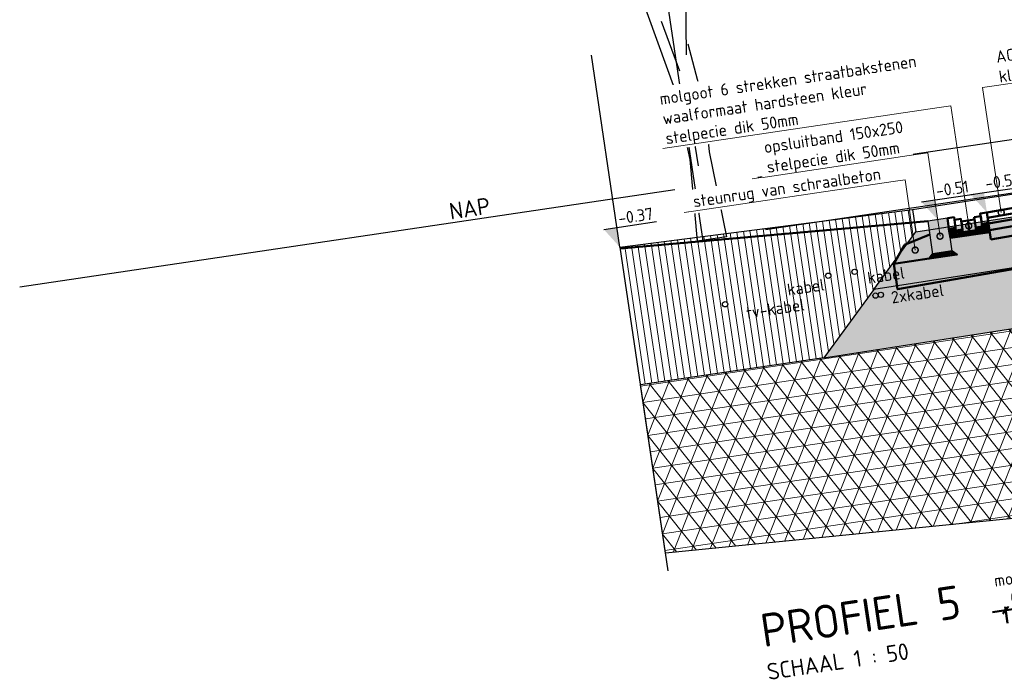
# Model space of a CAD drawing. Header units: metres. Extents: x 133846 to 269924, y 465764 to 933292.
# Tile 27 of 56: x 133856.97 to 133864.38, y 465847.85 to 465852.82. Entities that reach past the tile are written whole.
import ezdxf
from ezdxf import colors
from ezdxf.entities.mleader import LeaderData, LeaderLine
from ezdxf.math import Vec2, Vec3

# ---------------------------------------------------------------- set-up
doc = ezdxf.new("R2010")
doc.units = ezdxf.units.M
doc.linetypes.add('AL-NAP_LIJN', pattern=[15.25, 12, -1.5, 0.25, -1.5])
doc.linetypes.add('XX-AFBREEK', pattern=[7, 4, -1, 1, -1])
for name, color, linetype, lineweight in [('B-WE-GW-AFBREEKLIJN-GD', 7, 'XX-AFBREEK', 25), ('B-WE-GW-GROND-AD-50', 253, 'Continuous', 18), ('B-WE-IE-TERREINAFSCHEIDING_NATUURLIJK_HAAG-GD', 60, 'IE-TERREINAFSCHEIDING-NATUURLIJK-HAAG', 25), ('B-WE-KL-T18', 10, 'Continuous', 18), ('B-WE-MO-BODEM-AD-50', 253, 'Continuous', 18), ('B-WE-VH-VERHARDING-GD', 253, 'Continuous', 25), ('B-WE-VH-VERHARDING_FUNDERING-AD-50', 253, 'Continuous', 18), ('N-WE-GR-GROENSTROOK-GD', 90, 'Continuous', 50), ('N-WE-KL-ET_LS_OV_LICHTMAST-S', 190, 'Continuous', 25), ('N-WE-VH-KANTOPSLUITING_OPSLUITBAND-SD', 150, 'Continuous', 25), ('N-WE-VH-VERHARDING-GD', 7, 'Continuous', 50), ('N-WE-VH-VERHARDING-T18', 10, 'Continuous', 18), ('X-XX-AL-NAP-GD', 7, 'AL-NAP_LIJN', 25), ('X-XX-AL-NAP-T25', 7, 'Continuous', 25), ('X-XX-AL-PEILMAAT-SD', 7, 'Continuous', 25), ('X-XX-AL-VERWIJZING-S', 7, 'Continuous', 25)]:
    doc.layers.add(name, color=color, linetype=linetype, lineweight=lineweight)
doc.layers.add('B-WE-OG-TERREIN_ERF-SD', color=150, linetype='Continuous', lineweight=25, true_color=0x007fff)
doc.layers.add('X-XX-AL-HULPLIJN-GD', color=30, linetype='Continuous', lineweight=25, plot=False)
doc.styles.add('NLCS-ISO', font='NLCS-ISO.ttf')
doc.styles.add('NLCS-ISO-M50-T18', font='NLCS-ISO.ttf', dxfattribs={"height": 0.09})
doc.styles.add('NLCS-ISO-M50-T25', font='NLCS-ISO.ttf', dxfattribs={"height": 0.125})
doc.linetypes.add('IE-TERREINAFSCHEIDING-NATUURLIJK-HAAG', pattern='A,7,-1.5,[67,NLCS.SHX,S=0.75,R=45,X=0,Y=0],-1.5', length=10)
doc.dimstyles.new('NLCS-M50-T18-SCHRAP_L2_H2', dxfattribs={"dimscale": 0.05, "dimtxt": 2.5, "dimasz": 1.008, "dimexe": 2, "dimexo": 2, "dimgap": 0.7, "dimtad": 1, "dimzin": 0, "dimdsep": 46, "dimtxsty": 'NLCS-ISO-M50-T18', "dimblk": 'OBLIQUE', "dimcen": 0, "dimdle": 2, "dimclrd": 256, "dimclre": 256, "dimclrt": 10, "dimazin": 0, "dimtfac": 1, "dimtdec": 3, "dimtofl": 0, "dimtmove": 0, "dimatfit": 3, "dimldrblk": 'OBLIQUE', "dimfxl": 2, "dimfxlon": 1, "dimtfillclr": 256, "dimtolj": 1, "dimtzin": 0, "dimlwd": -1, "dimlwe": -1, "dimarcsym": 0})

# ---------------------------------------------------------------- blocks, each defined once
blk = doc.blocks.new('*U123')
blk.add_hatch(color=8).paths.add_polyline_path([(0.15, -0.25), (0, -0.25), (0, 0), (0.15, 0)])
at = {"layer": 'N-WE-VH-VERHARDING-GD', "linetype": 'Continuous'}
h = blk.add_hatch(dxfattribs=at)
h.set_pattern_fill('ANSI31', color=256, scale=0.005, angle=45, style=0)
h.set_pattern_definition([(90, (89116.596445, 436374.820416), (-0.015875, 3e-18), [])])
h.paths.add_polyline_path([(0.15, -0.25), (0, -0.25), (-0.03, -0.28), (0.18, -0.28)])
at = {"flags": 128}
blk.add_lwpolyline([(0.15, -0.25), (0, -0.25), (0, 0), (0.15, 0)], close=True, dxfattribs=at)
at = {"layer": 'N-WE-VH-VERHARDING-GD', "linetype": 'Continuous'}
for p, q in [((0.35, -0.15), (0.15, -0.1)), ((0.45, -0.28), (0.35, -0.15)), ((0.18, -0.28), (0.45, -0.28))]:
    blk.add_line(p, q, dxfattribs=at)
at = {"layer": 'N-WE-VH-VERHARDING-GD', "linetype": 'Continuous', "flags": 128}
blk.add_lwpolyline([(0.15, -0.25), (0, -0.25), (-0.03, -0.28), (0.18, -0.28)], close=True, dxfattribs=at)
blk = doc.blocks.new('_Oblique')
at = {"color": 0, "linetype": 'ByBlock', "lineweight": -2}
blk.add_line((-0.5, -0.5), (0.5, 0.5), dxfattribs=at)
blk = doc.blocks.new('*D335')
at = {"layer": 'Defpoints', "color": 0, "transparency": 16777216}
for p in [(-5.65, -0.114), (-4.15, -0.0775), (-5.65, -3.0948)]:
    blk.add_point(p, dxfattribs=at)
at = {"layer": 'N-WE-VH-VERHARDING-GD', "transparency": 16777216}
for p, q in [((-5.65, -2.9948), (-5.65, -3.1948)), ((-4.15, -2.9948), (-4.15, -3.1948)), ((-4.05, -3.0948), (-5.75, -3.0948))]:
    blk.add_line(p, q, dxfattribs=at)
at = {"layer": 'N-WE-VH-VERHARDING-GD', "transparency": 16777216, "xscale": 0.0504, "yscale": 0.0504, "zscale": 0.0504, "rotation": 180}
blk.add_blockref('_Oblique', (-5.65, -3.0948), dxfattribs=at)
at = {"layer": 'N-WE-VH-VERHARDING-GD', "transparency": 16777216, "xscale": 0.0504, "yscale": 0.0504, "zscale": 0.0504}
blk.add_blockref('_Oblique', (-4.15, -3.0948), dxfattribs=at)
at = {"layer": 'N-WE-VH-VERHARDING-GD', "color": 10, "transparency": 16777216, "insert": (-4.9, -2.9398), "char_height": 0.09, "attachment_point": 5, "style": 'NLCS-ISO-M50-T18', "bg_fill": 3, "box_fill_scale": 1.1, "bg_fill_color": 256, "bg_fill_true_color": 13158600, "bg_fill_transparency": 0}
blk.add_mtext('\\A1;rijstrook\\P1.50', dxfattribs=at)
blk = doc.blocks.new('_DotSmall')
at = {"color": 0, "linetype": 'ByBlock', "const_width": 0.5}
blk.add_lwpolyline([(-0.0625, 0, 1), (0.0625, 0, 1)], format="xyb", close=True, dxfattribs=at)
blk = doc.blocks.new('*D337')
at = {"layer": 'Defpoints', "color": 0, "transparency": 16777216}
for p in [(-5.95, -0.114), (-5.65, -0.114)]:
    blk.add_point(p, dxfattribs=at)
at = {"layer": 'N-WE-VH-VERHARDING-GD', "transparency": 16777216}
for p, q in [((-5.95, -2.9948), (-5.95, -3.1948)), ((-5.65, -2.9948), (-5.65, -3.1948)), ((-5.55, -3.0948), (-6.05, -3.0948))]:
    blk.add_line(p, q, dxfattribs=at)
at = {"layer": 'N-WE-VH-VERHARDING-GD', "transparency": 16777216, "xscale": 0.0504, "yscale": 0.0504, "zscale": 0.0504, "rotation": 180}
blk.add_blockref('_Oblique', (-5.95, -3.0948), dxfattribs=at)
at = {"layer": 'N-WE-VH-VERHARDING-GD', "transparency": 16777216, "xscale": 0.0504, "yscale": 0.0504, "zscale": 0.0504}
blk.add_blockref('_Oblique', (-5.65, -3.0948), dxfattribs=at)
at = {"layer": 'N-WE-VH-VERHARDING-GD', "color": 10, "transparency": 16777216, "insert": (-5.8, -2.9398), "char_height": 0.09, "attachment_point": 5, "style": 'NLCS-ISO-M50-T18', "bg_fill": 3, "box_fill_scale": 1.1, "bg_fill_color": 256, "bg_fill_true_color": 13158600, "bg_fill_transparency": 0}
blk.add_mtext('\\A1;molgoot\\P0.30', dxfattribs=at)
at = {"layer": 'Defpoints', "color": 0, "transparency": 16777216}
blk.add_point((-5.95, -3.0948), dxfattribs=at)
blk = doc.blocks.new('SAL-PEILMAAT_INFRACAD_H01-SOD')
blk.add_line((-2, 3), (6, 3))
blk.add_solid([(-2, 3), (0, 3), (0, 0)])
at = {"style": 'NLCS-ISO'}
blk.add_attdef('...', (0.4, 3.4), '', height=1.8, dxfattribs=at)
blk = doc.blocks.new('SAL-VERWIJZING_ONDERSCHRIFT-SO')
at = {"linetype": 'Continuous', "style": 'NLCS-ISO'}
blk.add_text('SCHAAL 1 :', height=2.5, dxfattribs=at).set_placement((0, -3.75))
at = {"style": 'NLCS-ISO'}
for tag, p, height in [('OMSCHRIJVING', (0, 1.25), 5), ('SCHAAL', (18.15, -3.75), 2.5)]:
    blk.add_attdef(tag, p, '', height=height, dxfattribs=at)
blk = doc.blocks.new('SOG-ERFGRENS_LINKS-D')
for p, q in [((-0.433, 3.25), (0, 3.5)), ((0, 3), (0, 3.5)), ((-0.433, 3.25), (0, 3)), ((0, 0), (0, 3))]:
    blk.add_line(p, q)
blk = doc.blocks.new('dwarsprofiel Muyeveld 50km')
at = {"layer": 'N-WE-VH-VERHARDING-GD', "linetype": 'Continuous'}
h = blk.add_hatch(dxfattribs=at)
h.set_pattern_fill('ANSI31', color=256, scale=0.1, angle=36.54723, style=0)
h.set_pattern_definition([(90, (90742.288646, 436974.955714), (-0.015875, 9e-19), [])])
h.paths.add_polyline_path([(-5.65, -0.264), (-5.65, -0.194), (-5.7, -0.194), (-5.7, -0.214), (-5.75, -0.214), (-5.75, -0.2341), (-5.8, -0.2341), (-5.85, -0.2341), (-5.85, -0.214), (-5.9, -0.214), (-5.9, -0.194), (-5.95, -0.194), (-5.95, -0.264)])
at = {"layer": 'N-WE-VH-VERHARDING-GD'}
for points in [[(-0.15, 0.02), (-5.65, -0.114)], [(-0.15, -0.02), (-5.65, -0.154)], [(-0.15, -0.065), (-5.65, -0.199)], [(-5.75, -0.134), (-5.75, -0.2341), (-5.8, -0.2341)], [(-5.75, -0.214), (-5.7, -0.214), (-5.7, -0.134), (-5.75, -0.134)], [(-5.65, -0.3191), (-5.65, -0.114)], [(-0.15, -0.115), (-5.65, -0.249)], [(-5.8, -0.1541), (-5.75, -0.1541)], [(-0.15, -0.1851), (-5.65, -0.3191)], [(0.3, -0.26), (0.3, -0.4242), (-6.4, -0.5874), (-6.4, -0.394)]]:
    blk.add_lwpolyline(points, dxfattribs=at)
for points in [[(-5.95, -0.114), (-5.9, -0.114), (-5.9, -0.194), (-5.95, -0.194)], [(-5.9, -0.134), (-5.85, -0.134), (-5.85, -0.214), (-5.9, -0.214)], [(-5.65, -0.114), (-5.7, -0.114), (-5.7, -0.194), (-5.65, -0.194)], [(-5.85, -0.1541), (-5.8, -0.1541), (-5.8, -0.2341), (-5.85, -0.2341)]]:
    blk.add_lwpolyline(points, close=True, dxfattribs=at)
at = {"layer": 'X-XX-AL-HULPLIJN-GD'}
for points in [[(-0.15, 0.4), (-7.3161, 0.4)], [(-0.15, 0), (-7.3161, 0)]]:
    blk.add_lwpolyline(points, dxfattribs=at)
at = {"layer": 'N-WE-VH-KANTOPSLUITING_OPSLUITBAND-SD', "xscale": -1}
blk.add_blockref('*U123', (-5.95, -0.114), dxfattribs=at)
at = {"layer": 'N-WE-VH-VERHARDING-GD'}
dim = blk.add_linear_dim(base=(-5.65, -3.0948), p1=(-4.15, -0.0775), p2=(-5.65, -0.114), angle=180, text='rijstrook\\P<>', dimstyle='NLCS-M50-T18-SCHRAP_L2_H2', override={"dimtfill": 1}, dxfattribs=at)
dim.commit()
dim.dimension.update_dxf_attribs({"geometry": '*D335', "text_midpoint": (-4.9, -2.9398)})
at = {"layer": 'N-WE-VH-VERHARDING-T18'}
ml = blk.add_multileader_mtext('Standard', dxfattribs=at)
ml.set_content('opsluitband 150x250\\Pstelpecie dik 50mm', color=256, style='NLCS-ISO-M50-T18')
ml.set_leader_properties(color=256, linetype='ByLayer', lineweight=-1)
ml.set_arrow_properties(name='DOTSMALL')
ml.build(insert=Vec2(0, 0))
ml.multileader.update_dxf_attribs({"text_left_attachment_type": 5, "text_right_attachment_type": 5, "dogleg_length": 0.09, "arrow_head_size": 0.09})
ctx = ml.context
ctx.base_point, ctx.char_height, ctx.arrow_head_size, ctx.landing_gap_size, ctx.plane_origin = Vec3(-7.2828, 0.3948), 0.09, 0.09, 0.045, Vec3(-4.0255, -0.1098)
ctx.left_attachment, ctx.right_attachment = 5, 5
notes = []
notes.append((ctx, [(0, (1, 1, 0), (-6.0228, 0.3948), (-1, 0), 0.09, [(0, [(-6.025, -0.239)], 0, [])])]))
ctx.mtext.insert, ctx.mtext.flow_direction = Vec3(-7.2378, 0.6618), 5
ctx.mtext.has_bg_fill, ctx.mtext.bg_color, ctx.mtext.bg_scale_factor, ctx.mtext.bg_transparency, ctx.mtext.use_window_bg_color = 1, -1027028792, 1.5, 0, 1
for ctx, leaders in notes:
    for number, flags, end, landing, length, lines in leaders:
        leader = LeaderData()
        leader.index, (leader.has_last_leader_line, leader.has_dogleg_vector, leader.attachment_direction) = number, flags
        leader.last_leader_point, leader.dogleg_vector, leader.dogleg_length = Vec3(end), Vec3(landing), length
        for number, points, colour, breaks in lines:
            line = LeaderLine()
            line.index, line.vertices, line.color, line.breaks = number, Vec3.list(points), colors.encode_raw_color(colour), breaks
            leader.lines.append(line)
        ctx.leaders.append(leader)
at = {"layer": 'N-WE-VH-VERHARDING-GD'}
blk.add_lwpolyline([(-5.95, -0.264), (-5.65, -0.264)], dxfattribs=at)
at = {"layer": 'N-WE-VH-VERHARDING-T18'}
ml = blk.add_multileader_mtext('Standard', dxfattribs=at)
ml.set_content('AC 16 surf DL-B dik 40mm\\Pkleur rood', color=256, style='NLCS-ISO-M50-T18')
ml.set_leader_properties(color=256, linetype='ByLayer', lineweight=-1)
ml.set_arrow_properties(name='DOTSMALL')
ml.build(insert=Vec2(0, 0))
ml.multileader.update_dxf_attribs({"text_left_attachment_type": 5, "text_right_attachment_type": 5, "dogleg_length": 0.09, "arrow_head_size": 0.09})
ctx = ml.context
ctx.base_point, ctx.char_height, ctx.arrow_head_size, ctx.landing_gap_size, ctx.plane_origin = Vec3(-5.4551, 0.8198), 0.09, 0.09, 0.045, Vec3(-5.6428, -0.3073)
ctx.left_attachment, ctx.right_attachment = 5, 5
notes = []
notes.append((ctx, [(0, (1, 1, 0), (-5.5451, 0.8198), (1, 0), 0.09, [(0, [(-5.5432, -0.1301)], 0, [])])]))
ctx.mtext.insert, ctx.mtext.flow_direction = Vec3(-5.4101, 1.0778), 5
ctx.mtext.has_bg_fill, ctx.mtext.bg_color, ctx.mtext.bg_scale_factor, ctx.mtext.bg_transparency, ctx.mtext.use_window_bg_color = 1, -1027028792, 1.5, 0, 1
ml = blk.add_multileader_mtext('Standard', dxfattribs=at)
ml.set_content('steunrug van schraalbeton', color=256, style='NLCS-ISO-M50-T18')
ml.set_leader_properties(color=256, linetype='ByLayer', lineweight=-1)
ml.set_arrow_properties(name='DOTSMALL')
ml.build(insert=Vec2(0, 0))
ml.multileader.update_dxf_attribs({"text_left_attachment_type": 5, "text_right_attachment_type": 5, "dogleg_length": 0.09, "arrow_head_size": 0.09})
ctx = ml.context
ctx.base_point, ctx.char_height, ctx.arrow_head_size, ctx.landing_gap_size, ctx.plane_origin = Vec3(-7.8699, 0.2198), 0.09, 0.09, 0.045, Vec3(-4.7305, -0.2725)
ctx.left_attachment, ctx.right_attachment = 5, 5
notes.append((ctx, [(0, (1, 1, 0), (-6.2229, 0.2198), (-1, 0), 0.09, [(0, [(-6.2252, -0.3151)], 0, [])])]))
ctx.mtext.insert, ctx.mtext.flow_direction = Vec3(-7.8249, 0.3368), 5
ctx.mtext.has_bg_fill, ctx.mtext.bg_color, ctx.mtext.bg_scale_factor, ctx.mtext.bg_transparency, ctx.mtext.use_window_bg_color = 1, -1027028792, 1.5, 0, 1
for ctx, leaders in notes:
    for number, flags, end, landing, length, lines in leaders:
        leader = LeaderData()
        leader.index, (leader.has_last_leader_line, leader.has_dogleg_vector, leader.attachment_direction) = number, flags
        leader.last_leader_point, leader.dogleg_vector, leader.dogleg_length = Vec3(end), Vec3(landing), length
        for number, points, colour, breaks in lines:
            line = LeaderLine()
            line.index, line.vertices, line.color, line.breaks = number, Vec3.list(points), colors.encode_raw_color(colour), breaks
            leader.lines.append(line)
        ctx.leaders.append(leader)
ml = blk.add_multileader_mtext('Standard', dxfattribs=at)
ml.set_content('molgoot 6 strekken straatbakstenen\\Pwaalformaat hardsteen kleur\\Pstelpecie dik 50mm', color=256, style='NLCS-ISO-M50-T18')
ml.set_leader_properties(color=256, linetype='ByLayer', lineweight=-1)
ml.set_arrow_properties(name='DOTSMALL')
ml.build(insert=Vec2(0, 0))
ml.multileader.update_dxf_attribs({"text_left_attachment_type": 5, "text_right_attachment_type": 5, "dogleg_length": 0.09, "arrow_head_size": 0.09})
ctx = ml.context
ctx.base_point, ctx.char_height, ctx.arrow_head_size, ctx.landing_gap_size, ctx.plane_origin = Vec3(-8.005, 0.7198), 0.09, 0.09, 0.045, Vec3(-3.8028, -0.1098)
ctx.left_attachment, ctx.right_attachment = 5, 5
notes = []
notes.append((ctx, [(0, (1, 1, 0), (-5.8, 0.7198), (-1, 0), 0.09, [(0, [(-5.8, -0.1941)], 0, [])])]))
ctx.mtext.insert, ctx.mtext.width, ctx.mtext.flow_direction = Vec3(-7.96, 1.1368), 2.0349, 5
ctx.mtext.has_bg_fill, ctx.mtext.bg_color, ctx.mtext.bg_scale_factor, ctx.mtext.bg_transparency, ctx.mtext.use_window_bg_color = 1, -1027028792, 1.5, 0, 1
for ctx, leaders in notes:
    for number, flags, end, landing, length, lines in leaders:
        leader = LeaderData()
        leader.index, (leader.has_last_leader_line, leader.has_dogleg_vector, leader.attachment_direction) = number, flags
        leader.last_leader_point, leader.dogleg_vector, leader.dogleg_length = Vec3(end), Vec3(landing), length
        for number, points, colour, breaks in lines:
            line = LeaderLine()
            line.index, line.vertices, line.color, line.breaks = number, Vec3.list(points), colors.encode_raw_color(colour), breaks
            leader.lines.append(line)
        ctx.leaders.append(leader)
at = {"layer": 'N-WE-VH-VERHARDING-GD'}
dim = blk.add_linear_dim(base=(-5.95, -3.0948), p1=(-5.65, -0.114), p2=(-5.95, -0.114), angle=180, text='molgoot\\P<>', dimstyle='NLCS-M50-T18-SCHRAP_L2_H2', override={"dimtfill": 1}, dxfattribs=at)
dim.commit()
dim.dimension.update_dxf_attribs({"geometry": '*D337', "text_midpoint": (-5.8, -3.0948), "dimtype": 160})

msp = doc.modelspace()

# ---------------------------------------------------------------- hatches: boundary and pattern name
at = {"layer": 'B-WE-GW-GROND-AD-50'}
h = msp.add_hatch(dxfattribs=at)
h.set_pattern_fill('AGW-GROND_TEELAARDE-SO', color=256, scale=0.05, pattern_type=2)
h.set_pattern_definition([(98.4527673, (134750.019427, 465501.489536), (-0.0494568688, -0.0073497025), [])])
edge = h.paths.add_edge_path(flags=16)
edge.add_arc((133862.2801, 465850.6811), 0.02, 0, 360)
edge = h.paths.add_edge_path(flags=16)
edge.add_arc((133863.0571, 465850.8956), 0.02, 0, 360)
edge = h.paths.add_edge_path(flags=16)
edge.add_arc((133863.2549, 465850.925), 0.02, 0, 360)
h.paths.add_polyline_path([(133871.3591, 465852.4371), (133871.3524, 465852.4822), (133870.1517, 465852.2836), (133870.1721, 465852.1148), (133870.5948, 465851.783), (133871.0954, 465851.3901), (133871.5057, 465851.4511)])
edge = h.paths.add_edge_path(flags=16)
edge.add_arc((133871.1674, 465851.9796), 0.02, 68.45277, 128.45277, ccw=False)
edge.add_arc((133871.1872, 465851.9825), 0.02, 68.45277, 128.45277, ccw=False)
edge.add_arc((133871.207, 465851.9855), 0.02, 68.45277, 128.45277, ccw=False)
edge.add_arc((133871.2268, 465851.9884), 0.02, 68.45277, 128.45277, ccw=False)
edge.add_arc((133871.2466, 465851.9914), 0.02, 68.45277, 128.45277, ccw=False)
edge.add_arc((133871.2664, 465851.9943), 0.02, 54.61356, 128.45277, ccw=False)
edge.add_arc((133871.3061, 465852.0002), 0.03, 8.45277, 159.71134, ccw=False)
edge.add_arc((133871.3061, 465852.0002), 0.03, -142.8058, 8.45277, ccw=False)
edge.add_arc((133871.2664, 465851.9943), 0.02, 248.45277, 322.29197, ccw=False)
edge.add_arc((133871.2466, 465851.9914), 0.02, 248.45277, 308.45277, ccw=False)
edge.add_arc((133871.2268, 465851.9884), 0.02, 248.45277, 308.45277, ccw=False)
edge.add_arc((133871.207, 465851.9855), 0.02, 248.45277, 308.45277, ccw=False)
edge.add_arc((133871.1872, 465851.9825), 0.02, 248.45277, 308.45277, ccw=False)
edge.add_arc((133871.1674, 465851.9796), 0.02, 248.45277, 308.45277, ccw=False)
edge.add_arc((133871.1477, 465851.9767), 0.02, 188.45277, 308.45277, ccw=False)
edge.add_arc((133871.1477, 465851.9767), 0.02, 68.45277, 188.45277, ccw=False)
edge = h.paths.add_edge_path(flags=16)
edge.add_arc((133870.9374, 465851.8949), 0.02, -111.54723, 8.45277, ccw=False)
edge.add_arc((133870.9176, 465851.8919), 0.02, 248.45277, 308.45277, ccw=False)
edge.add_arc((133870.8978, 465851.889), 0.02, 188.45277, 308.45277, ccw=False)
edge.add_arc((133870.8978, 465851.889), 0.02, 68.45277, 188.45277, ccw=False)
edge.add_arc((133870.9176, 465851.8919), 0.02, 68.45277, 128.45277, ccw=False)
edge.add_arc((133870.9374, 465851.8949), 0.02, 8.45277, 128.45277, ccw=False)
edge = h.paths.add_edge_path(flags=16)
edge.add_arc((133871.1175, 465851.9216), 0.03, 0, 360)
h.paths.add_polyline_path([(133863.691, 465851.3942), (133861.4888, 465851.1105), (133861.6428, 465850.0738), (133863.0238, 465850.279), (133863.3996, 465850.7926), (133863.717, 465851.2262)])
at = {"layer": 'B-WE-MO-BODEM-AD-50'}
h = msp.add_hatch(dxfattribs=at)
h.set_pattern_fill('AVH-FUNDERING_EPS-SO', color=256, scale=0.025, pattern_type=2)
h.set_pattern_definition([(8.452767, (134750.01943, 465501.48954), (-0.018374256, 0.123642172), []), (68.452767, (134750.01943, 465501.48954), (-0.11626439, 0.045908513), []), (128.452767, (134750.01943, 465501.48954), (-0.097890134, -0.077733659), [])])
h.paths.add_polyline_path([(133868.744, 465849.2254), (133871.3818, 465850.5538), (133871.6235, 465850.6582), (133871.5057, 465851.4511), (133871.0954, 465851.3901), (133867.0497, 465850.9025), (133863.0238, 465850.279), (133861.6428, 465850.0738), (133861.831, 465848.8074), (133866.5063, 465849.2746)])
at = {"layer": 'B-WE-VH-VERHARDING-GD'}
h = msp.add_hatch(dxfattribs=at)
h.set_pattern_fill('AMO-BODEM_ZAND-SO', color=256, scale=0.05, angle=8.45277, pattern_type=2)
h.set_pattern_definition([(45.952767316, (69804.73378, -15301.69438), (-0.01727703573, 0.094831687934), [0, -0.076, 0, -0.085, 0, -0.08125]), (15.952767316, (69804.73378, -15301.69438), (0.066785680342, 0.15258184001), [0, -0.041, 0, -0.0685, 0, -0.02625]), (335.952767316, (69804.67295, -15301.70342), (0.153974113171, 0.02316789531), [0, -0.025, 0, -0.09, 0, -0.1175]), (325.952767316, (69804.67295, -15301.70342), (0.14222295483, 0.065501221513), [0, -0.0125, 0, -0.059, 0, -0.0675])])
h.paths.add_polyline_path([(133863.3996, 465850.7926), (133863.0238, 465850.279), (133867.0497, 465850.9025), (133871.0954, 465851.3901), (133870.5948, 465851.783), (133866.9883, 465851.3484)])
at = {"layer": 'B-WE-VH-VERHARDING_FUNDERING-AD-50'}
h = msp.add_hatch(dxfattribs=at)
h.set_pattern_fill('AVH-FUNDERING_02-SO', color=256, scale=0.25, angle=8.45277, pattern_type=2)
h.set_pattern_definition([(8.452767, (133138.1095, 465765.11574), (0.21053583, 0.28403286), [0.03125, -0.21875]), (98.452767, (133138.1095, 465765.11574), (-0.28403286, 0.21053583), [0.03125, -0.21875]), (143.452767, (133138.1404, 465765.12034), (-0.247284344, -0.036748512), [0.044194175, -0.309359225]), (8.452767, (133138.11974, 465765.25943), (0.21053583, 0.28403286), [0.03125, -0.21875]), (53.452767, (133138.13749, 465765.24627), (-0.036748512, 0.247284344), [0.022097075, -0.3314563]), (143.452767, (133138.13749, 465765.24627), (-0.247284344, -0.036748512), [0.022097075, -0.3314563]), (8.452767, (133138.20328, 465765.33503), (0.21053583, 0.28403286), [0.044194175, -0.205805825]), (53.452767, (133138.20328, 465765.33503), (-0.036748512, 0.247284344), [0.03125, -0.3223034]), (143.452767, (133138.247, 465765.34153), (-0.247284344, -0.036748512), [0.03125, -0.3223034]), (98.452767, (133138.27032, 465765.20283), (-0.28403286, 0.21053583), [0.03125, -0.21875]), (53.452767, (133138.27032, 465765.20283), (-0.036748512, 0.247284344), [0.022097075, -0.3314563]), (143.452767, (133138.28348, 465765.22058), (-0.247284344, -0.036748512), [0.022097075, -0.3314563]), (8.452767, (133138.13122, 465765.18216), (0.21053583, 0.28403286), [0.015625, -0.209375]), (8.452767, (133138.3075, 465765.27154), (0.21053583, 0.28403286), [0.015625, -0.209375]), (98.452767, (133138.22563, 465765.29097), (-0.28403286, 0.21053583), [0.015625, -0.209375]), (143.452767, (133138.27721, 465765.15646), (-0.247284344, -0.036748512), [0.022097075, -0.3314563]), (143.452767, (133138.14376, 465765.3104), (-0.247284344, -0.036748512), [0.022097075, -0.3314563]), (53.452767, (133138.21335, 465765.2141), (-0.036748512, 0.247284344), [0.022097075, -0.3314563]), (98.452767, (133138.1899, 465765.15928), (-0.28403286, 0.21053583), [0.00390625, -0.24609375]), (98.452767, (133138.186, 465765.26533), (-0.28403286, 0.21053583), [0.00390625, -0.24609375]), (98.452767, (133138.2956, 465765.32506), (-0.28403286, 0.21053583), [0.00390625, -0.24609375]), (98.452767, (133138.31898, 465765.19426), (-0.28403286, 0.21053583), [0.00390625, -0.24609375])])
h.paths.add_polyline_path([(133863.717, 465851.2262), (133866.9365, 465851.7249), (133870.1721, 465852.1148), (133870.5948, 465851.783), (133866.9883, 465851.3484), (133863.3996, 465850.7926)])

# ---------------------------------------------------------------- linework, layer by layer
for p, q in [((133861.8001, 465852.8126), (133861.9376, 465852.4367)), ((133862.0576, 465852.2563), (133862.0635, 465852.0999)), ((133862.0127, 465852.1273), (133862.0786, 465851.7232)), ((133862.0635, 465852.0999), (133862.1098, 465851.9842)), ((133862.291, 465851.1893), (133862.0707, 465851.1566))]:
    msp.add_line(p, q)
at = {"flags": 128}
for points in [[(133861.5249, 465853.1587), (133861.6398, 465853.0241), (133861.8989, 465852.3032), (133862.0162, 465851.7698), (133862.0707, 465851.1566)], [(133861.9889, 465852.5588), (133861.9861, 465853.02)], [(133862.0006, 465852.6411), (133862.1309, 465852.1477), (133862.1593, 465851.8291), (133862.291, 465851.1893)]]:
    msp.add_lwpolyline(points, dxfattribs=at)
for centre in [(133863.2549, 465850.925), (133863.0571, 465850.8956), (133863.4127, 465850.7463), (133863.4523, 465850.7522), (133862.2801, 465850.6811)]:
    msp.add_circle(centre, 0.02)
at = {"layer": 'B-WE-GW-AFBREEKLIJN-GD'}
msp.add_lwpolyline([(133861.4888, 465851.1105), (133861.8506, 465848.6757)], dxfattribs=at)
at = {"layer": 'B-WE-IE-TERREINAFSCHEIDING_NATUURLIJK_HAAG-GD'}
msp.add_lwpolyline([(133861.4888, 465851.1105), (133861.2741, 465852.5547)], dxfattribs=at)
at = {"layer": 'B-WE-VH-VERHARDING-GD'}
for points in [[(133863.691, 465851.3942), (133866.9133, 465851.8933), (133870.1517, 465852.2836)], [(133861.4888, 465851.1105), (133863.691, 465851.3942)], [(133863.0238, 465850.279), (133867.0497, 465850.9025), (133871.0954, 465851.3901)], [(133863.691, 465851.3942), (133863.717, 465851.2262)], [(133863.3996, 465850.7926), (133863.0238, 465850.279), (133861.6428, 465850.0738)]]:
    msp.add_lwpolyline(points, dxfattribs=at)
msp.add_lwpolyline([(133863.717, 465851.2262), (133866.9365, 465851.7249), (133870.1721, 465852.1148), (133870.5948, 465851.783), (133866.9883, 465851.3484), (133863.3996, 465850.7926)], close=True, dxfattribs=at)
at = {"layer": 'X-XX-AL-HULPLIJN-GD'}
msp.add_lwpolyline([(133871.6235, 465850.6582), (133871.3818, 465850.5538), (133868.744, 465849.2254), (133866.5063, 465849.2746), (133861.831, 465848.8074), (133861.6428, 465850.0738)], dxfattribs=at)
at = {"layer": 'X-XX-AL-NAP-GD'}
msp.add_lwpolyline([(133876.9859, 465853.7845), (133856.9717, 465850.8102)], dxfattribs=at)

# ---------------------------------------------------------------- block references
at = {"layer": 'B-WE-OG-TERREIN_ERF-SD', "rotation": 8.452767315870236}
msp.add_blockref('SOG-ERFGRENS_LINKS-D', (133862.1147, 465851.1588), dxfattribs=at)
at = {"layer": 'X-XX-AL-VERWIJZING-S', "xscale": 0.05, "yscale": 0.05, "zscale": 0.05, "rotation": 8.45276731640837}
msp.add_blockref('SAL-VERWIJZING_ONDERSCHRIFT-SO', (133862.5785, 465848.0377), dxfattribs=at).add_auto_attribs({'OMSCHRIJVING': 'PROFIEL 5', 'SCHAAL': '50'})

# ---------------------------------------------------------------- texts
at = {"layer": 'B-WE-KL-T18', "char_height": 0.09, "attachment_point": 3, "rotation": 8.45277, "style": 'NLCS-ISO-M50-T18'}
for s, insert in [('kabel', (133863.6238, 465850.9651)), ('kabel', (133863.0202, 465850.8755)), ('2xkabel', (133863.9186, 465850.8342)), ('tv-kabel', (133862.8701, 465850.7252))]:
    msp.add_mtext_dynamic_manual_height_columns(s, width=1.034148, gutter_width=12.5, heights=[0], dxfattribs=dict(at, insert=insert))
at = {"layer": 'X-XX-AL-NAP-T25', "insert": (133860.1965, 465851.4411), "char_height": 0.125, "attachment_point": 1, "rotation": 8.45277, "style": 'NLCS-ISO-M50-T25'}
msp.add_mtext_dynamic_manual_height_columns('NAP', width=4.435893, gutter_width=0.625, heights=[0], dxfattribs=at)

# ---------------------------------------------------------------- next in the draw order: block references
at = {"layer": 'N-WE-KL-ET_LS_OV_LICHTMAST-S', "rotation": 8.452767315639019}
msp.add_blockref('dwarsprofiel Muyeveld 50km', (133869.8223, 465852.3155), dxfattribs=at)

# ---------------------------------------------------------------- next in the draw order: linework, layer by layer
at = {"layer": 'N-WE-GR-GROENSTROOK-GD'}
msp.add_lwpolyline([(133863.8053, 465851.3061), (133861.4902, 465851.1006)], dxfattribs=at)

# ---------------------------------------------------------------- next in the draw order: block references
at = {"layer": 'X-XX-AL-PEILMAAT-SD', "xscale": 0.05, "yscale": 0.05, "zscale": 0.05, "rotation": 8.452767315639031}
for p, values in [((133863.8799, 465851.3172), {'...': '-0.51'}), ((133864.2507, 465851.3723), {'...': '-0.51'}), ((133861.4888, 465851.1105), {'...': '-0.37'})]:
    msp.add_blockref('SAL-PEILMAAT_INFRACAD_H01-SOD', p, dxfattribs=at).add_auto_attribs(values)

doc.saveas('drawing.dxf')
